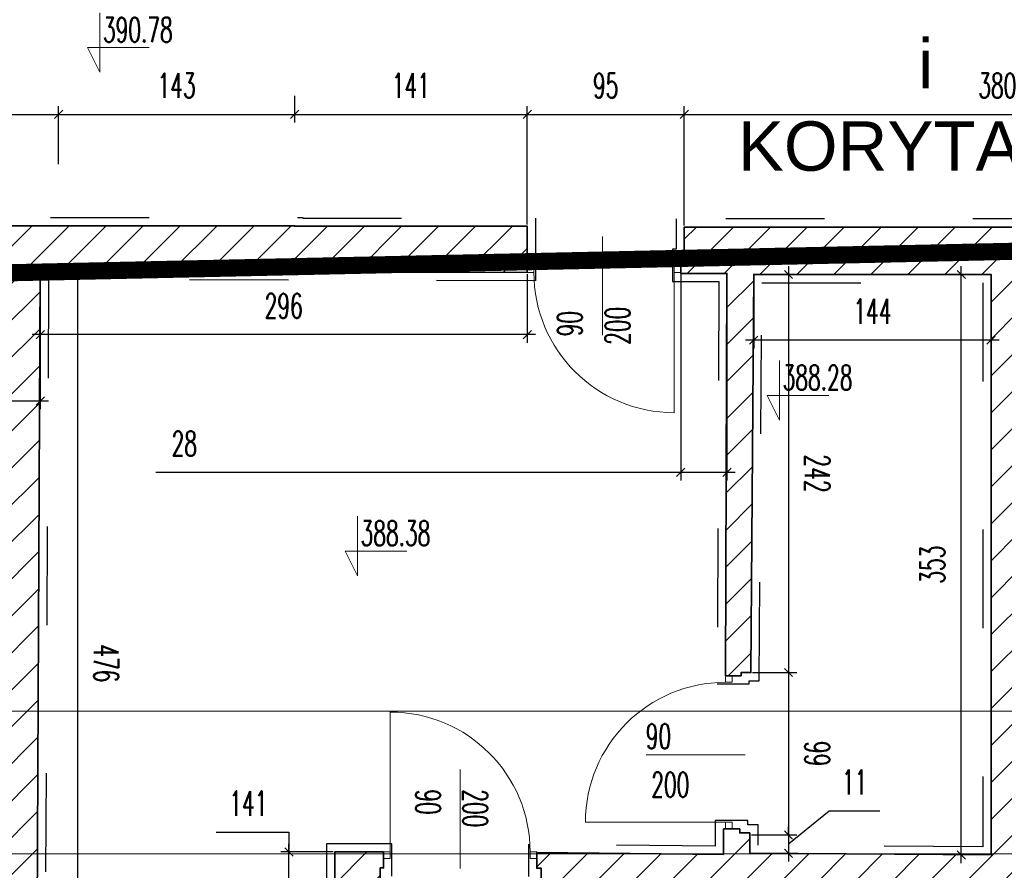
# Model space of a CAD drawing. Header units: millimetres. Extents: x 19887 to 192597, y -14203 to 39042.
# Tile 89 of 256: x 39832 to 40693, y -11825 to -11080. Entities that reach past the tile are written whole.
import ezdxf

# ---------------------------------------------------------------- set-up
doc = ezdxf.new("R2010")
doc.units = ezdxf.units.MM
doc.linetypes.add('ACAD_ISO03W100', pattern=[30, 12, -18])
doc.linetypes.add('DASHED2', pattern=[9.525, 6.35, -3.175])
doc.layers.get('Defpoints').update_dxf_attribs({"color": 4})
for name, color, linetype in [('A_DBA-RAMKI', 6, 'Continuous'), ('Sufit podwieszany', 252, 'Continuous'), ('Wymiarowanie', 3, 'Continuous'), ('Wypełnienie', 252, 'Continuous')]:
    doc.layers.add(name, color=color, linetype=linetype)
for name, color, linetype, lineweight in [('Basen_rzut_poziom_1_obrys', 252, 'Continuous', 35), ('Drzwi', 2, 'Continuous', 5), ('koty wysokościowe', 252, 'Continuous', 0), ('Tabela', 1, 'Continuous', 0)]:
    doc.layers.add(name, color=color, linetype=linetype, lineweight=lineweight)
doc.styles.add('ARIAL', font='arial.ttf')
doc.styles.add('ROMANS', font='romans.shx', dxfattribs={"width": 0.6})
doc.styles.get("Standard").update_dxf_attribs({"font": 'arial.ttf'})
doc.dimstyles.new('000001FB70622F18', dxfattribs={"dimtxt": 20, "dimasz": 5, "dimexe": 5, "dimexo": 1, "dimgap": 20, "dimtad": 1, "dimtoh": 1, "dimdec": 0, "dimtxsty": 'Standard', "dimblk": 'OBLIQUE', "dimcen": 0, "dimdle": 5, "dimclrd": 252, "dimclre": 252, "dimclrt": 252, "dimadec": 0, "dimazin": 0, "dimtfac": 1, "dimtdec": 0, "dimtmove": 0, "dimatfit": 3, "dimldrblk": 'OBLIQUE', "dimfxl": 150, "dimfxlon": 1, "dimlwd": 25, "dimlwe": 25, "dimarcsym": 1})
pattern_1 = [(45, (3252.028, -2175.285), (-11.22532, 11.22532), [])]

# ---------------------------------------------------------------- blocks, each defined once
blk = doc.blocks.new('_Oblique')
at = {"color": 0, "linetype": 'ByBlock', "lineweight": -2}
blk.add_line((-0.5, -0.5), (0.5, 0.5), dxfattribs=at)
blk = doc.blocks.new('*D855')
at = {"layer": 'Defpoints', "color": 0}
for p in [(2935.8, -4664.7), (3079.92, -4665.73), (2935.8, -4705.63)]:
    blk.add_point(p, dxfattribs=at)
at = {"layer": 'Wymiarowanie', "color": 252, "linetype": 'Continuous', "lineweight": 25}
for p, q in [((2935.8, -4665.7), (2935.8, -4710.63)), ((3079.92, -4666.73), (3079.92, -4710.63)), ((3084.92, -4705.63), (2930.8, -4705.63))]:
    blk.add_line(p, q, dxfattribs=at)
at = {"layer": 'Wymiarowanie', "color": 252, "linetype": 'ByBlock', "lineweight": 25, "xscale": 5, "yscale": 5, "zscale": 5, "rotation": 180}
blk.add_blockref('_Oblique', (2935.8, -4705.63), dxfattribs=at)
at = {"layer": 'Wymiarowanie', "color": 252, "linetype": 'ByBlock', "lineweight": 25, "xscale": 5, "yscale": 5, "zscale": 5}
blk.add_blockref('_Oblique', (3079.92, -4705.63), dxfattribs=at)
at = {"layer": 'Wymiarowanie', "color": 252, "insert": (3007.86, -4688.13), "char_height": 15, "attachment_point": 5, "style": 'ROMANS'}
blk.add_mtext('144', dxfattribs=at)
blk = doc.blocks.new('*D857')
at = {"layer": 'Defpoints', "color": 0}
for p in [(2891.48, -4664.49), (2919.56, -4665.07), (2891.48, -4785.97)]:
    blk.add_point(p, dxfattribs=at)
at = {"layer": 'Wymiarowanie', "color": 252, "linetype": 'Continuous', "lineweight": 25}
for p, q in [((2891.48, -4665.49), (2891.48, -4790.97)), ((2919.56, -4666.07), (2919.56, -4790.97)), ((2891.48, -4785.97), (2572.75, -4785.97)), ((2924.56, -4785.97), (2886.48, -4785.97))]:
    blk.add_line(p, q, dxfattribs=at)
at = {"layer": 'Wymiarowanie', "color": 252, "linetype": 'ByBlock', "lineweight": 25, "xscale": 5, "yscale": 5, "zscale": 5, "rotation": 180}
blk.add_blockref('_Oblique', (2891.48, -4785.97), dxfattribs=at)
at = {"layer": 'Wymiarowanie', "color": 252, "linetype": 'ByBlock', "lineweight": 25, "xscale": 5, "yscale": 5, "zscale": 5}
blk.add_blockref('_Oblique', (2919.56, -4785.97), dxfattribs=at)
at = {"layer": 'Wymiarowanie', "color": 252, "insert": (2590.03, -4768.47), "char_height": 15, "attachment_point": 5, "style": 'ROMANS'}
blk.add_mtext('28', dxfattribs=at)
blk = doc.blocks.new('*D856')
at = {"layer": 'Defpoints', "color": 0}
for p in [(2502.59, -4663.8), (2798.25, -4664.49), (2502.59, -4702.3)]:
    blk.add_point(p, dxfattribs=at)
at = {"layer": 'Wymiarowanie', "color": 252, "linetype": 'Continuous', "lineweight": 25}
for p, q in [((2502.59, -4664.8), (2502.59, -4707.3)), ((2798.25, -4665.49), (2798.25, -4707.3)), ((2803.25, -4702.3), (2497.59, -4702.3))]:
    blk.add_line(p, q, dxfattribs=at)
at = {"layer": 'Wymiarowanie', "color": 252, "linetype": 'ByBlock', "lineweight": 25, "xscale": 5, "yscale": 5, "zscale": 5, "rotation": 180}
blk.add_blockref('_Oblique', (2502.59, -4702.3), dxfattribs=at)
at = {"layer": 'Wymiarowanie', "color": 252, "linetype": 'ByBlock', "lineweight": 25, "xscale": 5, "yscale": 5, "zscale": 5}
blk.add_blockref('_Oblique', (2798.25, -4702.3), dxfattribs=at)
at = {"layer": 'Wymiarowanie', "color": 252, "insert": (2650.42, -4684.8), "char_height": 15, "attachment_point": 5, "style": 'ROMANS'}
blk.add_mtext('296', dxfattribs=at)
blk = doc.blocks.new('*D858')
at = {"layer": 'Defpoints', "color": 0}
for p in [(2502.59, -4663.8), (2479.1, -4684.4), (2479.1, -4742.62)]:
    blk.add_point(p, dxfattribs=at)
at = {"layer": 'Wymiarowanie', "color": 252, "linetype": 'Continuous', "lineweight": 25}
for p, q in [((2502.59, -4664.8), (2502.59, -4747.62)), ((2479.1, -4685.4), (2479.1, -4747.62)), ((2479.1, -4742.62), (2160.62, -4742.62)), ((2507.59, -4742.62), (2474.1, -4742.62))]:
    blk.add_line(p, q, dxfattribs=at)
at = {"layer": 'Wymiarowanie', "color": 252, "linetype": 'ByBlock', "lineweight": 25, "xscale": 5, "yscale": 5, "zscale": 5, "rotation": 180}
blk.add_blockref('_Oblique', (2479.1, -4742.62), dxfattribs=at)
at = {"layer": 'Wymiarowanie', "color": 252, "linetype": 'ByBlock', "lineweight": 25, "xscale": 5, "yscale": 5, "zscale": 5}
blk.add_blockref('_Oblique', (2502.59, -4742.62), dxfattribs=at)
at = {"layer": 'Wymiarowanie', "color": 252, "insert": (2177.91, -4725.12), "char_height": 15, "attachment_point": 5, "style": 'ROMANS'}
blk.add_mtext('23', dxfattribs=at)
blk = doc.blocks.new('*D865')
at = {"layer": 'Defpoints', "color": 0}
for p in [(2513.7, -4568.48), (2250.42, -4584.01), (2513.7, -4599.7)]:
    blk.add_point(p, dxfattribs=at)
at = {"layer": 'Wymiarowanie', "color": 252, "linetype": 'Continuous', "lineweight": 25}
for p, q in [((2250.42, -4583.01), (2250.42, -4563.48)), ((2513.7, -4598.7), (2513.7, -4563.48)), ((2245.42, -4568.48), (2518.7, -4568.48))]:
    blk.add_line(p, q, dxfattribs=at)
at = {"layer": 'Wymiarowanie', "color": 252, "linetype": 'ByBlock', "lineweight": 25, "xscale": 5, "yscale": 5, "zscale": 5, "rotation": 180}
blk.add_blockref('_Oblique', (2250.42, -4568.48), dxfattribs=at)
at = {"layer": 'Wymiarowanie', "color": 252, "linetype": 'ByBlock', "lineweight": 25, "xscale": 5, "yscale": 5, "zscale": 5}
blk.add_blockref('_Oblique', (2513.7, -4568.48), dxfattribs=at)
at = {"layer": 'Wymiarowanie', "color": 252, "insert": (2382.06, -4550.98), "char_height": 15, "attachment_point": 5, "style": 'ROMANS'}
blk.add_mtext('263', dxfattribs=at)
blk = doc.blocks.new('*D866')
at = {"layer": 'Defpoints', "color": 0}
for p in [(2656.97, -4556.1), (2656.97, -4568.48), (2513.7, -4599.7)]:
    blk.add_point(p, dxfattribs=at)
at = {"layer": 'Wymiarowanie', "color": 252, "linetype": 'Continuous', "lineweight": 25}
for p, q in [((2656.97, -4557.1), (2656.97, -4573.48)), ((2513.7, -4598.7), (2513.7, -4563.48)), ((2508.7, -4568.48), (2661.97, -4568.48))]:
    blk.add_line(p, q, dxfattribs=at)
at = {"layer": 'Wymiarowanie', "color": 252, "linetype": 'ByBlock', "lineweight": 25, "xscale": 5, "yscale": 5, "zscale": 5, "rotation": 180}
blk.add_blockref('_Oblique', (2513.7, -4568.48), dxfattribs=at)
at = {"layer": 'Wymiarowanie', "color": 252, "linetype": 'ByBlock', "lineweight": 25, "xscale": 5, "yscale": 5, "zscale": 5}
blk.add_blockref('_Oblique', (2656.97, -4568.48), dxfattribs=at)
at = {"layer": 'Wymiarowanie', "color": 252, "insert": (2585.33, -4550.98), "char_height": 15, "attachment_point": 5, "style": 'ROMANS'}
blk.add_mtext('143', dxfattribs=at)
blk = doc.blocks.new('*D862')
at = {"layer": 'Defpoints', "color": 0}
for p in [(2656.97, -4556.1), (2798.25, -4568.48), (2798.25, -4636.43)]:
    blk.add_point(p, dxfattribs=at)
at = {"layer": 'Wymiarowanie', "color": 252, "linetype": 'Continuous', "lineweight": 25}
for p, q in [((2656.97, -4557.1), (2656.97, -4573.48)), ((2798.25, -4635.43), (2798.25, -4563.48)), ((2651.97, -4568.48), (2803.25, -4568.48))]:
    blk.add_line(p, q, dxfattribs=at)
at = {"layer": 'Wymiarowanie', "color": 252, "linetype": 'ByBlock', "lineweight": 25, "xscale": 5, "yscale": 5, "zscale": 5, "rotation": 180}
blk.add_blockref('_Oblique', (2656.97, -4568.48), dxfattribs=at)
at = {"layer": 'Wymiarowanie', "color": 252, "linetype": 'ByBlock', "lineweight": 25, "xscale": 5, "yscale": 5, "zscale": 5}
blk.add_blockref('_Oblique', (2798.25, -4568.48), dxfattribs=at)
at = {"layer": 'Wymiarowanie', "color": 252, "insert": (2727.61, -4550.98), "char_height": 15, "attachment_point": 5, "style": 'ROMANS'}
blk.add_mtext('141', dxfattribs=at)
blk = doc.blocks.new('*D867')
at = {"layer": 'Defpoints', "color": 0}
for p in [(2893.61, -4568.48), (2798.25, -4636.43), (2893.61, -4636.95)]:
    blk.add_point(p, dxfattribs=at)
at = {"layer": 'Wymiarowanie', "color": 252, "linetype": 'Continuous', "lineweight": 25}
for p, q in [((2798.25, -4635.43), (2798.25, -4563.48)), ((2893.61, -4635.95), (2893.61, -4563.48)), ((2793.25, -4568.48), (2898.61, -4568.48))]:
    blk.add_line(p, q, dxfattribs=at)
at = {"layer": 'Wymiarowanie', "color": 252, "linetype": 'ByBlock', "lineweight": 25, "xscale": 5, "yscale": 5, "zscale": 5, "rotation": 180}
blk.add_blockref('_Oblique', (2798.25, -4568.48), dxfattribs=at)
at = {"layer": 'Wymiarowanie', "color": 252, "linetype": 'ByBlock', "lineweight": 25, "xscale": 5, "yscale": 5, "zscale": 5}
blk.add_blockref('_Oblique', (2893.61, -4568.48), dxfattribs=at)
at = {"layer": 'Wymiarowanie', "color": 252, "insert": (2845.93, -4550.98), "char_height": 15, "attachment_point": 5, "style": 'ROMANS'}
blk.add_mtext('95', dxfattribs=at)
blk = doc.blocks.new('*D868')
at = {"layer": 'Defpoints', "color": 0}
for p in [(3273.79, -4568.48), (2893.61, -4636.95), (3273.79, -4636.95)]:
    blk.add_point(p, dxfattribs=at)
at = {"layer": 'Wymiarowanie', "color": 252, "linetype": 'Continuous', "lineweight": 25}
for p, q in [((2893.61, -4635.95), (2893.61, -4563.48)), ((3273.79, -4635.95), (3273.79, -4563.48)), ((2888.61, -4568.48), (3278.79, -4568.48))]:
    blk.add_line(p, q, dxfattribs=at)
at = {"layer": 'Wymiarowanie', "color": 252, "linetype": 'ByBlock', "lineweight": 25, "xscale": 5, "yscale": 5, "zscale": 5, "rotation": 180}
blk.add_blockref('_Oblique', (2893.61, -4568.48), dxfattribs=at)
at = {"layer": 'Wymiarowanie', "color": 252, "linetype": 'ByBlock', "lineweight": 25, "xscale": 5, "yscale": 5, "zscale": 5}
blk.add_blockref('_Oblique', (3273.79, -4568.48), dxfattribs=at)
at = {"layer": 'Wymiarowanie', "color": 252, "insert": (3083.7, -4550.98), "char_height": 15, "attachment_point": 5, "style": 'ROMANS'}
blk.add_mtext('380', dxfattribs=at)
blk = doc.blocks.new('*D869')
at = {"layer": 'Defpoints', "color": 0}
for p in [(2502.59, -4663.8), (2500.22, -5140.2), (2525.08, -5140.2)]:
    blk.add_point(p, dxfattribs=at)
at = {"layer": 'Wymiarowanie', "color": 252, "linetype": 'Continuous', "lineweight": 25}
for p, q in [((2525.08, -4658.8), (2525.08, -5145.2)), ((2503.59, -4663.8), (2530.08, -4663.8)), ((2501.22, -5140.2), (2530.08, -5140.2))]:
    blk.add_line(p, q, dxfattribs=at)
at = {"layer": 'Wymiarowanie', "color": 252, "linetype": 'ByBlock', "lineweight": 25, "xscale": 5, "yscale": 5, "zscale": 5}
for p, rotation in [((2525.08, -4663.8), 90), ((2525.08, -5140.2), 270)]:
    blk.add_blockref('_Oblique', p, dxfattribs=dict(at, rotation=rotation))
at = {"layer": 'Wymiarowanie', "color": 252, "insert": (2542.58, -4902), "char_height": 15, "attachment_point": 5, "rotation": 270, "style": 'ROMANS'}
blk.add_mtext('476', dxfattribs=at)
blk = doc.blocks.new('*D881')
at = {"layer": 'Defpoints', "color": 0}
for p in [(2653.58, -5016.63), (2681.38, -5016.63), (2681.34, -5158)]:
    blk.add_point(p, dxfattribs=at)
at = {"layer": 'Wymiarowanie', "color": 252, "linetype": 'Continuous', "lineweight": 25}
for p, q in [((2609.29, -5004.6), (2653.58, -5004.6)), ((2653.58, -5004.6), (2653.58, -5016.63)), ((2653.58, -5163), (2653.58, -5011.63)), ((2680.38, -5016.63), (2648.58, -5016.63)), ((2680.34, -5158), (2648.58, -5158))]:
    blk.add_line(p, q, dxfattribs=at)
at = {"layer": 'Wymiarowanie', "color": 252, "linetype": 'ByBlock', "lineweight": 25, "xscale": 5, "yscale": 5, "zscale": 5}
for p, rotation in [((2653.58, -5016.63), 90), ((2653.58, -5158), 270)]:
    blk.add_blockref('_Oblique', p, dxfattribs=dict(at, rotation=rotation))
at = {"layer": 'Wymiarowanie', "color": 252, "insert": (2628.94, -4987.1), "char_height": 15, "attachment_point": 5, "style": 'ROMANS'}
blk.add_mtext('141', dxfattribs=at)
blk = doc.blocks.new('*D882')
at = {"layer": 'Defpoints', "color": 0}
for p in [(3061.81, -4665.73), (3079.92, -4665.73), (3079.92, -5018.47)]:
    blk.add_point(p, dxfattribs=at)
at = {"layer": 'Wymiarowanie', "color": 252, "linetype": 'Continuous', "lineweight": 25}
for p, q in [((3061.81, -5023.47), (3061.81, -4660.73)), ((3078.92, -4665.73), (3056.81, -4665.73)), ((3078.92, -5018.47), (3056.81, -5018.47))]:
    blk.add_line(p, q, dxfattribs=at)
at = {"layer": 'Wymiarowanie', "color": 252, "linetype": 'ByBlock', "lineweight": 25, "xscale": 5, "yscale": 5, "zscale": 5}
for p, rotation in [((3061.81, -4665.73), 90), ((3061.81, -5018.47), 270)]:
    blk.add_blockref('_Oblique', p, dxfattribs=dict(at, rotation=rotation))
at = {"layer": 'Wymiarowanie', "color": 252, "insert": (3044.31, -4842.1), "char_height": 15, "attachment_point": 5, "rotation": 90, "style": 'ROMANS'}
blk.add_mtext('353', dxfattribs=at)
blk = doc.blocks.new('*D884')
at = {"layer": 'Defpoints', "color": 0}
for p in [(2935.79, -4665.73), (2934.07, -4907.6), (2956.92, -4907.6)]:
    blk.add_point(p, dxfattribs=at)
at = {"layer": 'Wymiarowanie', "color": 252, "linetype": 'Continuous', "lineweight": 25}
for p, q in [((2956.92, -4660.73), (2956.92, -4912.6)), ((2936.79, -4665.73), (2961.92, -4665.73)), ((2935.07, -4907.6), (2961.92, -4907.6))]:
    blk.add_line(p, q, dxfattribs=at)
at = {"layer": 'Wymiarowanie', "color": 252, "linetype": 'ByBlock', "lineweight": 25, "xscale": 5, "yscale": 5, "zscale": 5}
for p, rotation in [((2956.92, -4665.73), 90), ((2956.92, -4907.6), 270)]:
    blk.add_blockref('_Oblique', p, dxfattribs=dict(at, rotation=rotation))
at = {"layer": 'Wymiarowanie', "color": 252, "insert": (2974.42, -4786.67), "char_height": 15, "attachment_point": 5, "rotation": 270, "style": 'ROMANS'}
blk.add_mtext('242', dxfattribs=at)
blk = doc.blocks.new('*D887')
at = {"layer": 'Defpoints', "color": 0}
for p in [(2934.07, -4907.6), (2933.42, -5006.31), (2956.92, -5006.31)]:
    blk.add_point(p, dxfattribs=at)
at = {"layer": 'Wymiarowanie', "color": 252, "linetype": 'Continuous', "lineweight": 25}
for p, q in [((2956.92, -4902.6), (2956.92, -5011.31)), ((2935.07, -4907.6), (2961.92, -4907.6)), ((2934.42, -5006.31), (2961.92, -5006.31))]:
    blk.add_line(p, q, dxfattribs=at)
at = {"layer": 'Wymiarowanie', "color": 252, "linetype": 'ByBlock', "lineweight": 25, "xscale": 5, "yscale": 5, "zscale": 5}
for p, rotation in [((2956.92, -4907.6), 90), ((2956.92, -5006.31), 270)]:
    blk.add_blockref('_Oblique', p, dxfattribs=dict(at, rotation=rotation))
at = {"layer": 'Wymiarowanie', "color": 252, "insert": (2974.42, -4956.96), "char_height": 15, "attachment_point": 5, "rotation": 270, "style": 'ROMANS'}
blk.add_mtext('99', dxfattribs=at)
blk = doc.blocks.new('*D885')
at = {"layer": 'Defpoints', "color": 0}
for p in [(2933.42, -5006.31), (2933.42, -5017.47), (2956.92, -5017.47)]:
    blk.add_point(p, dxfattribs=at)
at = {"layer": 'Wymiarowanie', "color": 252, "linetype": 'Continuous', "lineweight": 25}
for p, q in [((2981.67, -4991.79), (2956.92, -5011.89)), ((3012.39, -4991.79), (2981.67, -4991.79)), ((2956.92, -5001.31), (2956.92, -5022.47)), ((2956.92, -5006.31), (2956.92, -5001.31)), ((2934.42, -5006.31), (2961.92, -5006.31)), ((2934.42, -5017.47), (2961.92, -5017.47)), ((2956.92, -5017.47), (2956.92, -5022.47))]:
    blk.add_line(p, q, dxfattribs=at)
at = {"layer": 'Wymiarowanie', "color": 252, "linetype": 'ByBlock', "lineweight": 25, "xscale": 5, "yscale": 5, "zscale": 5}
for p, rotation in [((2956.92, -5006.31), 270), ((2956.92, -5017.47), 90)]:
    blk.add_blockref('_Oblique', p, dxfattribs=dict(at, rotation=rotation))
at = {"layer": 'Wymiarowanie', "color": 252, "insert": (2997.03, -4974.29), "char_height": 15, "attachment_point": 5, "style": 'ROMANS'}
blk.add_mtext('11', dxfattribs=at)
blk = doc.blocks.new('G$CF5E15B28')
at = {"layer": 'Wypełnienie'}
h = blk.add_hatch(dxfattribs=at)
h.set_pattern_fill('ANSI31', color=253, scale=5, angle=90)
h.set_pattern_definition(pattern_1)
h.paths.add_polyline_path([(2502.59, -4663.8), (2798.25, -4664.49), (2798.25, -4636.43), (2656.97, -4636.43), (2656.97, -4636.15), (2513.7, -4636.15), (2513.7, -4636.15), (2250, -4636.15), (2250.42, -4620.46), (2221.79, -4620.46), (2221.81, -4900.09), (2227.22, -4900.09), (2227.22, -4903.17), (2237.02, -4903.17), (2236.67, -4663.48), (2455.84, -4662.72), (2455.92, -4684.4), (2479.1, -4684.4), (2479.1, -4846.08), (2441.21, -4846.08), (2441.21, -5061.14), (2479.1, -5061.14), (2479.1, -5235.73), (2236.62, -5236.44), (2236.62, -4996.12), (2227.28, -4996.12), (2227.28, -4999.65), (2221.82, -4999.65), (2221.84, -5237.71), (1946.44, -5234.73), (1906.64, -5192.31), (1906.64, -5161.03), (1878.52, -5161.03), (1878.52, -5207.42), (1899.21, -5225.45), (1915.13, -5244.28), (1899.75, -5254.88), (1914.6, -5276.36), (1931.84, -5263.1), (1960.23, -5268.28), (2239.47, -5268.5), (2501.04, -5266.38), (2501.43, -5157.51), (2570.15, -5157.51), (2570.15, -5152.93), (2573.66, -5152.93), (2573.66, -5140.2), (2500.22, -5140.2)])
h = blk.add_hatch(dxfattribs=at)
h.set_pattern_fill('ANSI31', color=253, scale=5, angle=90)
h.set_pattern_definition(pattern_1)
h.paths.add_polyline_path([(3134.39, -4844.85), (3095.99, -4844.85), (3095.99, -4685.26), (3120.88, -4685.26), (3120.88, -4665.53), (3242.97, -4665.53), (3241.96, -4754.68), (3248.73, -4754.68), (3248.73, -4757.46), (3258.8, -4757.46), (3258.8, -4665.82), (3276.06, -4665.82), (3276.06, -4655.55), (3273.79, -4655.55), (3273.79, -4636.95), (2893.61, -4636.95), (2893.61, -4655.41), (2891.48, -4655.41), (2891.48, -4665.07), (2919.56, -4665.07), (2918.65, -4909.54), (2928.08, -4909.54), (2928.08, -4907.6), (2934.07, -4907.6), (2935.79, -4665.73), (3079.92, -4665.73), (3079.92, -5018.47), (2933.42, -5017.47), (2933.42, -5005.11), (2927.28, -5005.11), (2927.28, -5002.61), (2917.46, -5002.61), (2917.46, -5018.12), (2804.04, -5016.96), (2804.04, -5026.56), (2806.81, -5026.56), (2806.81, -5034.49), (3079.06, -5034.49), (3078.65, -5236.7), (2695.28, -5235.92), (2696.92, -5033.97), (2708.97, -5034.36), (2708.97, -5026.29), (2711.05, -5026.29), (2711.05, -5016.63), (2681.38, -5016.63), (2681.38, -5140.85), (2665.87, -5140.85), (2665.87, -5152.93), (2669.77, -5152.93), (2669.77, -5158), (2681.34, -5158), (2681.34, -5266.86), (2760.48, -5266.21), (2760.48, -5291.28), (2797.66, -5291.28), (2797.66, -5265.43), (3320.5, -5263.08), (3320.5, -5289.59), (3356.37, -5289.59), (3356.37, -5263.86), (3494.98, -5262.94), (3493.09, -5152.78), (3505.39, -5152.78), (3505.39, -5147.14), (3508.47, -5147.14), (3508.47, -5140.19), (3496.78, -5140.19), (3495.32, -5019.15), (3464.1, -5019.15), (3464.1, -5026.02), (3465.72, -5026.02), (3465.72, -5029.03), (3468.1, -5029.03), (3468.1, -5035.06), (3479.56, -5035), (3480.56, -5237.08), (3096.8, -5236.76), (3096.8, -5060.51), (3134.85, -5060.51), (3134.85, -5034.39), (3370.65, -5034.39), (3370.65, -5028.29), (3372.41, -5028.29), (3372.41, -5018.99), (3256.44, -5018.03), (3257.83, -4850.45), (3247.9, -4850.45), (3247.9, -4853.48), (3242.41, -4853.48), (3242.41, -5017.92), (3134.39, -5017.02)])
h.paths.add_polyline_path([(3749.39, -4619.39), (3741.31, -4619.39), (3741.31, -4622.78), (3719.31, -4622.78), (3719.31, -4638.27), (3371.87, -4636.95), (3371.87, -4655.55), (3369.09, -4655.55), (3369.09, -4666.23), (3407.76, -4666.23), (3407.76, -4683.22), (3458.31, -4683.22), (3458.31, -4666.23), (3715.83, -4666.23), (3715.78, -4797.98), (3733.78, -4797.98), (3733.78, -4785.3), (3744.27, -4785.3), (3744.27, -4668.2), (3749.39, -4668.2)])
at = {"layer": 'Basen_rzut_poziom_1_obrys', "color": 253, "elevation": 0}
for points in [[(2221.79, -4620.46), (2250.42, -4620.46), (2250, -4636.15), (2513.7, -4636.15), (2513.7, -4636.15), (2656.97, -4636.15), (2656.97, -4636.43), (2798.25, -4636.43), (2798.25, -4664.49), (2502.59, -4663.8), (2500.22, -5140.2)], [(3273.79, -4636.95), (2893.61, -4636.95), (2893.61, -4655.41), (2891.48, -4655.41), (2891.48, -4665.07), (2919.56, -4665.07), (2918.65, -4909.54), (2928.08, -4909.54), (2928.08, -4907.6), (2934.07, -4907.6), (2935.79, -4665.73), (3079.92, -4665.73), (3079.92, -5018.47), (2933.42, -5017.47), (2933.42, -5005.11), (2927.28, -5005.11), (2927.28, -5002.61), (2917.46, -5002.61), (2917.46, -5018.12), (2804.04, -5016.96), (2804.04, -5026.56), (2806.81, -5026.56), (2806.81, -5034.49)], [(2708.97, -5034.36), (2708.97, -5026.29), (2711.05, -5026.29), (2711.05, -5016.63), (2681.38, -5016.63), (2681.38, -5140.85)]]:
    blk.add_lwpolyline(points, dxfattribs=at)
at = {"layer": 'Drzwi', "color": 253, "elevation": 0}
for points in [[(2843.92, -4662.6), (2843.92, -4642.6)], [(2843.92, -4662.6), (2843.92, -4702.6)], [(2887.48, -4749.71), (2887.48, -4664.49)], [(2715.05, -5016.63), (2715.05, -4931.06)], [(2910.51, -4957.68), (2870.51, -4957.68)], [(2910.51, -4957.68), (2930.51, -4957.68)], [(2757.54, -5006.63), (2757.54, -4966.63)], [(2833.58, -4998.61), (2918.65, -4998.61)], [(2757.54, -5006.63), (2757.54, -5026.63)]]:
    blk.add_lwpolyline(points, dxfattribs=at)
for points in [[(2802.25, -4664.49), (2798.25, -4664.49), (2798.25, -4660.49), (2802.25, -4660.49)], [(2891.48, -4664.49), (2887.48, -4664.49), (2887.48, -4660.49), (2891.48, -4660.49)], [(2918.65, -4909.54), (2922.65, -4909.54), (2922.65, -4913.54), (2918.65, -4913.54)], [(2918.65, -4998.61), (2922.65, -4998.61), (2922.65, -5002.61), (2918.65, -5002.61)], [(2711.05, -5016.63), (2715.05, -5016.63), (2715.05, -5020.63), (2711.05, -5020.63)], [(2800.04, -5016.63), (2804.04, -5016.63), (2804.04, -5020.63), (2800.04, -5020.63)]]:
    blk.add_lwpolyline(points, close=True, dxfattribs=at)
at = {"layer": 'Drzwi', "color": 253}
for centre, radius, start, end in [((2887.48, -4664.49, 0), 85.22, 180, 270), ((2918.65, -4998.61, 0), 85.07, 90, 180), ((2715.05, -5016.63, 0), 84.99, 0, 90)]:
    blk.add_arc(centre, radius, start, end, dxfattribs=at)
at = {"layer": 'koty wysokościowe', "color": 253, "elevation": 0}
for points in [[(2538.69, -4506.65), (2538.69, -4542.88)], [(2531.19, -4527.88), (2538.69, -4527.88)], [(2538.69, -4542.88), (2531.19, -4527.88)], [(2538.69, -4527.88), (2568.69, -4527.88)], [(2951.46, -4717.99), (2951.46, -4754.22)], [(2943.96, -4739.22), (2951.46, -4739.22)], [(2951.46, -4754.22), (2943.96, -4739.22)], [(2951.46, -4739.22), (2981.46, -4739.22)], [(2695.13, -4812.54), (2695.13, -4848.77)], [(2687.63, -4833.77), (2695.13, -4833.77)], [(2695.13, -4848.77), (2687.63, -4833.77)], [(2695.13, -4833.77), (2725.13, -4833.77)]]:
    blk.add_lwpolyline(points, dxfattribs=at)
at = {"layer": 'Sufit podwieszany', "color": 253, "linetype": 'ACAD_ISO03W100', "ltscale": 5, "elevation": 0}
for points in [[(2216.79, -4615.34), (2255.56, -4615.46), (2255.14, -4631.15), (2508.7, -4631.15), (2508.7, -4631.15), (2661.97, -4631.15), (2661.97, -4631.43), (2803.25, -4631.43), (2803.25, -4669.5), (2507.56, -4668.81), (2505.24, -5135.2)], [(3278.79, -4631.95), (2888.61, -4631.95), (2888.61, -4650.41), (2886.48, -4650.41), (2886.48, -4670.07), (2914.54, -4670.07), (2913.63, -4914.54), (2933.08, -4914.54), (2933.08, -4912.6), (2939.03, -4912.6), (2940.76, -4670.73), (3074.92, -4670.73), (3074.92, -5013.43), (2938.42, -5012.51), (2938.42, -5000.11), (2932.28, -5000.11), (2932.28, -4997.61), (2912.46, -4997.61), (2912.46, -5013.07), (2799.04, -5011.91), (2799.04, -5031.56)], [(2716.05, -5031.29), (2716.05, -5011.63), (2676.38, -5011.63), (2676.38, -5135.85)]]:
    blk.add_lwpolyline(points, dxfattribs=at)
at = {"layer": 'Drzwi', "color": 253, "char_height": 15, "width": 190.2964, "style": 'ROMANS'}
for s, insert, attachment_point, rotation in [('90', (2816.59, -4703.4, 0), 1, 90), ('200', (2845.58, -4708.5, 0), 1, 90), ('90', (2730.52, -4978.55, 0), 7, 270), ('200', (2759.2, -4978.55, 0), 7, 270)]:
    blk.add_mtext(s, dxfattribs=dict(at, insert=insert, attachment_point=attachment_point, rotation=rotation))
at = {"layer": 'Drzwi', "color": 253, "char_height": 15, "width": 190.2964, "attachment_point": 1, "style": 'ROMANS'}
for s, insert in [('90', (2870.25, -4938.87, 0)), ('200', (2873.52, -4968.25, 0))]:
    blk.add_mtext(s, dxfattribs=dict(at, insert=insert))
at = {"layer": 'koty wysokościowe', "color": 253, "char_height": 15, "width": 21553.2844, "attachment_point": 1, "style": 'ROMANS'}
for s, insert in [('390.78', (2540.58, -4509.56, 0)), ('388.28', (2953.35, -4720.89, 0)), ('388.38', (2697.02, -4815.45, 0))]:
    blk.add_mtext(s, dxfattribs=dict(at, insert=insert))
at = {"layer": 'Wymiarowanie', "color": 253}
for base, p1, p2, angle, override, picture, middle in [((2513.7, -4568.48, 0), (2250.42, -4584.01, 0), (2513.7, -4599.7, 0), 0, {"dimtxt": 15, "dimgap": 10, "dimtxsty": 'ROMANS', "dimtmove": 1}, '*D865', (2382.06, -4550.98, 0)), ((2656.97, -4568.48, 0), (2513.7, -4599.7, 0), (2656.97, -4556.1, 0), 0, {"dimtxt": 15, "dimgap": 10, "dimtxsty": 'ROMANS', "dimtmove": 1}, '*D866', (2585.33, -4550.98, 0)), ((2798.25, -4568.48, 0), (2656.97, -4556.1, 0), (2798.25, -4636.43, 0), 0, {"dimtxt": 15, "dimgap": 10, "dimtxsty": 'ROMANS', "dimtmove": 1}, '*D862', (2727.61, -4550.98, 0)), ((2893.61, -4568.48, 0), (2798.25, -4636.43, 0), (2893.61, -4636.95, 0), 0, {"dimtxt": 15, "dimgap": 10, "dimtxsty": 'ROMANS', "dimtmove": 1}, '*D867', (2845.93, -4550.98, 0)), ((3273.79, -4568.48, 0), (2893.61, -4636.95, 0), (3273.79, -4636.95, 0), 0, {"dimtxt": 15, "dimgap": 10, "dimtxsty": 'ROMANS', "dimtmove": 1}, '*D868', (3083.7, -4550.98, 0)), ((2525.08, -5140.2, 0), (2502.59, -4663.8, 0), (2500.22, -5140.2, 0), 90, {"dimtxt": 15, "dimgap": 10, "dimtad": 2, "dimtxsty": 'ROMANS'}, '*D869', (2542.58, -4902, 0)), ((2956.92, -4907.6, 0), (2935.79, -4665.73, 0), (2934.07, -4907.6, 0), 90, {"dimtxt": 15, "dimgap": 10, "dimtad": 2, "dimtxsty": 'ROMANS'}, '*D884', (2974.42, -4786.67, 0)), ((3061.81, -4665.73, 0), (3079.92, -5018.47, 0), (3079.92, -4665.73, 0), 90, {"dimtxt": 15, "dimgap": 10, "dimtxsty": 'ROMANS'}, '*D882', (3044.31, -4842.1, 0)), ((2502.59, -4702.3, 0), (2798.25, -4664.49, 0), (2502.59, -4663.8, 0), 0, {"dimtxt": 15, "dimgap": 10, "dimtxsty": 'ROMANS'}, '*D856', (2650.42, -4684.8, 0)), ((2935.8, -4705.63, 0), (3079.92, -4665.73, 0), (2935.8, -4664.7, 0), 0, {"dimtxt": 15, "dimgap": 10, "dimtxsty": 'ROMANS'}, '*D855', (3007.86, -4688.13, 0)), ((2956.92, -5006.31, 0), (2934.07, -4907.6, 0), (2933.42, -5006.31, 0), 90, {"dimtxt": 15, "dimgap": 10, "dimtad": 2, "dimtxsty": 'ROMANS', "dimtmove": 1}, '*D887', (2974.42, -4956.96, 0))]:
    dim = blk.add_linear_dim(base=base, p1=p1, p2=p2, angle=angle, dimstyle='000001FB70622F18', override=override, dxfattribs=at)
    dim.commit()
    dim.dimension.update_dxf_attribs({"geometry": picture, "text_midpoint": middle})
for base, p1, p2, angle, override, picture, middle in [((2479.1, -4742.62, 0), (2502.59, -4663.8, 0), (2479.1, -4684.4, 0), 0, {"dimtxt": 15, "dimgap": 10, "dimtxsty": 'ROMANS'}, '*D858', (2177.91, -4742.62, 0)), ((2891.48, -4785.97, 0), (2919.56, -4665.07, 0), (2891.48, -4664.49, 0), 0, {"dimtxt": 15, "dimgap": 10, "dimtxsty": 'ROMANS'}, '*D857', (2590.03, -4785.97, 0)), ((2956.92, -5017.47, 0), (2933.42, -5006.31, 0), (2933.42, -5017.47, 0), 90, {"dimtxt": 15, "dimgap": 10, "dimtxsty": 'ROMANS', "dimtmove": 1}, '*D885', (2991.67, -4991.79, 0)), ((2653.58, -5016.63, 0), (2681.34, -5158, 0), (2681.38, -5016.63, 0), 90, {"dimtxt": 15, "dimgap": 10, "dimtxsty": 'ROMANS', "dimtmove": 1}, '*D881', (2639.03, -5004.6, 0))]:
    dim = blk.add_linear_dim(base=base, p1=p1, p2=p2, angle=angle, dimstyle='000001FB70622F18', override=override, dxfattribs=at)
    dim.commit()
    dim.dimension.update_dxf_attribs({"geometry": picture, "text_midpoint": middle, "dimtype": 160})

msp = doc.modelspace()

# ---------------------------------------------------------------- linework, layer by layer
at = {"layer": 'A_DBA-RAMKI', "color": 210, "linetype": 'DASHED2', "ltscale": 10, "const_width": 15, "elevation": 0}
msp.add_lwpolyline([(41608.04, -10919.79), (41602.09, -11263.88), (39816.18, -11302.08), (39814.93, -12123.13), (39050.29, -12123.13), (38991.23, -12059.2), (38991.84, -12016.65), (38950.91, -12015.55), (38950.91, -11792.25), (38831.62, -11792.73), (38718.86, -11670.65), (38718.86, -11340.09), (38559.17, -11340.09), (38565.99, -10955.62)], dxfattribs=at)
at = {"layer": 'Tabela'}
for points in [[(33941.52, -11810.45), (44441.52, -11810.45), (44441.52, -4385.45), (33941.52, -4385.45)], [(34441.52, -11685.45), (44316.52, -11685.45), (44316.52, -4510.45), (34441.52, -4510.45)]]:
    msp.add_lwpolyline(points, close=True, dxfattribs=at)

# ---------------------------------------------------------------- block references
at = {"xscale": 1.44, "yscale": 1.44, "zscale": 1.44}
msp.add_blockref('G$CF5E15B28', (36246.28, -4584.77, 0), dxfattribs=at)

# ---------------------------------------------------------------- texts
at = {"layer": 'A_DBA-RAMKI', "color": 3, "ltscale": 60, "insert": (40624.22, -11119.37, 0), "char_height": 43.2, "width": 1545.592, "attachment_point": 5, "style": 'ARIAL'}
msp.add_mtext('1. KASA \\Pi \\PKORYTARZ', dxfattribs=at)

doc.saveas('drawing.dxf')
